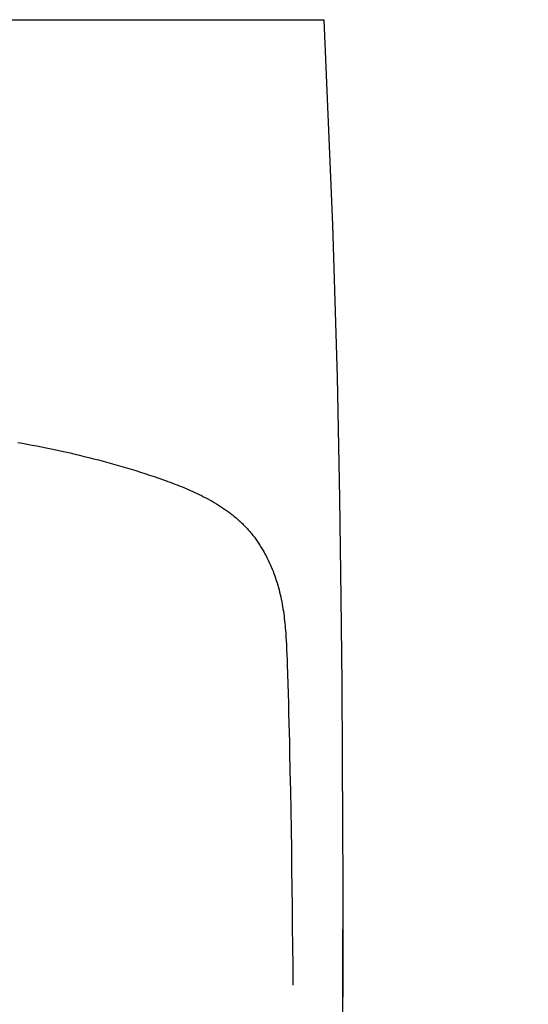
# Model space of a CAD drawing. Header units: centimetres. Extents: x 4120 to 19220, y -7417 to 180.
# Tile 220 of 223: x 18225 to 18241, y -2519 to -2487. Entities that reach past the tile are written whole.
import ezdxf

# ---------------------------------------------------------------- set-up
doc = ezdxf.new("R2010")
doc.units = ezdxf.units.CM
doc.layers.add('A_Wymiary wewnętrzne', color=8, linetype='Continuous')
doc.layers.add('URZĄDZENIA SANITARNE', color=6, linetype='Continuous')
doc.styles.add('style1', font='ARIALN.TTF', dxfattribs={"width": 0.9})
doc.dimstyles.new('PKN', dxfattribs={"dimtxt": 16, "dimasz": 12, "dimexe": 10, "dimexo": 5, "dimgap": 5, "dimtad": 1, "dimdec": 0, "dimzin": 10, "dimdsep": 46, "dimlunit": 5, "dimtxsty": 'style1', "dimblk": 'OBLIQUE', "dimcen": 0.09, "dimclrd": 256, "dimclre": 256, "dimadec": 0, "dimazin": 0, "dimtfac": 1, "dimtdec": 0, "dimtofl": 0, "dimtmove": 0, "dimatfit": 3, "dimldrblk": 'OBLIQUE', "dimfxl": 1, "dimtolj": 1, "dimtzin": 10, "dimarcsym": 0})

# ---------------------------------------------------------------- blocks, each defined once
blk = doc.blocks.new('_Oblique')
at = {"color": 0, "linetype": 'ByBlock', "lineweight": -2}
blk.add_line((-0.5, -0.5), (0.5, 0.5), dxfattribs=at)
blk = doc.blocks.new('*D820')
at = {"layer": 'A_Wymiary wewnętrzne', "lineweight": -2}
for p, q in [((18180.453, -2516.319), (18180.453, -2578.274)), ((18235.453, -2516.319), (18235.453, -2578.274)), ((18180.453, -2568.274), (18235.453, -2568.274))]:
    blk.add_line(p, q, dxfattribs=at)
at = {"layer": 'Defpoints', "color": 0}
for p in [(18180.453, -2511.319), (18235.453, -2511.319), (18235.453, -2568.274)]:
    blk.add_point(p, dxfattribs=at)
at = {"layer": 'A_Wymiary wewnętrzne', "lineweight": -2, "xscale": 12, "yscale": 12, "zscale": 12, "rotation": 180}
blk.add_blockref('_Oblique', (18180.453, -2568.274), dxfattribs=at)
at = {"layer": 'A_Wymiary wewnętrzne', "lineweight": -2, "xscale": 12, "yscale": 12, "zscale": 12}
blk.add_blockref('_Oblique', (18235.453, -2568.274), dxfattribs=at)
at = {"layer": 'A_Wymiary wewnętrzne', "color": 0, "insert": (18207.953, -2555.138), "char_height": 16, "attachment_point": 5, "style": 'style1'}
blk.add_mtext('\\A1;55', dxfattribs=at)
blk = doc.blocks.new('Umywalka KOŁO_bez barier')
at = {"linetype": 'Continuous'}
for points in [[(-26.899, -0.001), (26.899, 0.001)], [(26.9, -0.004), (27.186, -6.611), (27.328, -11.533), (27.406, -15.427), (27.451, -18.652), (27.479, -21.408), (27.496, -23.818), (27.507, -25.96), (27.514, -27.891), (27.515, -28.918)], [(17.026, -13.635), (17.18, -13.663), (17.334, -13.691), (17.488, -13.72), (17.642, -13.749), (17.796, -13.779), (17.95, -13.81), (18.103, -13.842), (18.256, -13.874), (18.41, -13.907), (18.563, -13.941), (18.716, -13.975), (18.868, -14.01), (19.021, -14.046), (19.173, -14.083), (19.325, -14.121), (19.477, -14.159), (19.629, -14.198), (19.78, -14.238), (19.932, -14.279), (20.083, -14.321), (20.233, -14.364), (20.384, -14.407), (20.534, -14.452), (20.684, -14.497), (20.834, -14.543), (20.983, -14.59), (21.133, -14.638), (21.281, -14.687), (21.43, -14.737), (21.578, -14.788), (21.726, -14.84), (21.8, -14.866), (21.874, -14.893), (21.947, -14.92), (22.02, -14.947), (22.094, -14.975), (22.167, -15.003), (22.24, -15.032), (22.312, -15.061), (22.385, -15.091), (22.457, -15.121), (22.529, -15.152), (22.601, -15.183), (22.673, -15.215), (22.744, -15.248), (22.815, -15.281), (22.886, -15.315), (22.956, -15.35), (23.026, -15.385), (23.095, -15.421), (23.165, -15.458), (23.233, -15.496), (23.302, -15.534), (23.369, -15.573), (23.437, -15.614), (23.503, -15.655), (23.569, -15.697), (23.635, -15.74), (23.7, -15.784), (23.764, -15.829), (23.827, -15.875), (23.859, -15.898), (23.89, -15.922), (23.921, -15.946), (23.952, -15.97), (23.983, -15.995), (24.013, -16.019), (24.043, -16.044), (24.073, -16.07), (24.103, -16.095), (24.132, -16.121), (24.162, -16.147), (24.191, -16.173), (24.219, -16.2), (24.248, -16.227), (24.276, -16.254), (24.304, -16.282), (24.332, -16.31), (24.359, -16.338), (24.386, -16.366), (24.413, -16.394), (24.44, -16.423), (24.466, -16.452), (24.492, -16.482), (24.517, -16.512), (24.542, -16.542), (24.567, -16.572), (24.592, -16.602), (24.616, -16.633), (24.64, -16.664), (24.664, -16.695), (24.687, -16.727), (24.71, -16.758), (24.733, -16.79), (24.755, -16.822), (24.778, -16.855), (24.799, -16.887), (24.821, -16.92), (24.842, -16.953), (24.863, -16.986), (24.884, -17.02), (24.904, -17.053), (24.924, -17.087), (24.944, -17.121), (24.963, -17.155), (24.982, -17.189), (25.001, -17.223), (25.02, -17.258), (25.038, -17.292), (25.074, -17.362), (25.108, -17.433), (25.142, -17.503), (25.174, -17.575), (25.205, -17.647), (25.236, -17.719), (25.265, -17.792), (25.293, -17.865), (25.319, -17.939), (25.345, -18.013), (25.37, -18.087), (25.393, -18.162), (25.416, -18.237), (25.437, -18.312), (25.457, -18.388), (25.477, -18.464), (25.495, -18.54), (25.512, -18.617), (25.529, -18.693), (25.544, -18.77), (25.559, -18.847), (25.573, -18.924), (25.585, -19.002), (25.597, -19.079), (25.608, -19.157), (25.619, -19.234), (25.628, -19.312), (25.637, -19.39), (25.645, -19.468), (25.653, -19.546), (25.66, -19.624), (25.666, -19.702), (25.672, -19.78), (25.677, -19.858), (25.682, -19.937), (25.687, -20.015), (25.695, -20.171), (25.703, -20.328), (25.709, -20.484), (25.715, -20.641), (25.72, -20.798), (25.73, -21.111), (25.74, -21.424), (25.749, -21.737), (25.758, -22.051), (25.767, -22.364), (25.775, -22.677), (25.783, -22.99), (25.791, -23.304), (25.798, -23.617), (25.811, -24.244), (25.823, -24.87), (25.835, -25.497), (25.845, -26.124), (25.855, -26.75), (25.863, -27.377), (25.871, -28.004), (25.879, -28.631), (25.886, -29.257), (25.892, -29.884), (25.898, -30.511), (25.904, -31.138)], [(27.515, -28.918), (27.515, -29.267), (27.515, -29.617), (27.514, -29.966), (27.514, -30.315), (27.513, -30.665), (27.512, -31.014), (27.511, -31.363), (27.509, -31.712), (27.508, -32.062)]]:
    blk.add_lwpolyline(points, dxfattribs=at)

msp = doc.modelspace()

# ---------------------------------------------------------------- block references
at = {"layer": 'URZĄDZENIA SANITARNE', "color": 102, "linetype": 'Continuous', "lineweight": 20, "rotation": 360}
msp.add_blockref('Umywalka KOŁO_bez barier', (18207.953, -2486.969, 0), dxfattribs=at)

# ---------------------------------------------------------------- dimensions: what is measured, and where the dimension line sits
at = {"layer": 'A_Wymiary wewnętrzne', "color": 7}
dim = msp.add_linear_dim(base=(18235.453, -2568.274, 0), p1=(18180.453, -2511.319, 0), p2=(18235.453, -2511.319, 0), dimstyle='PKN', override={"dimblk": 'Oblique'}, dxfattribs=at)
dim.commit()
dim.dimension.update_dxf_attribs({"geometry": '*D820', "text_midpoint": (18207.953, -2555.138, 0)})

doc.saveas('drawing.dxf')
